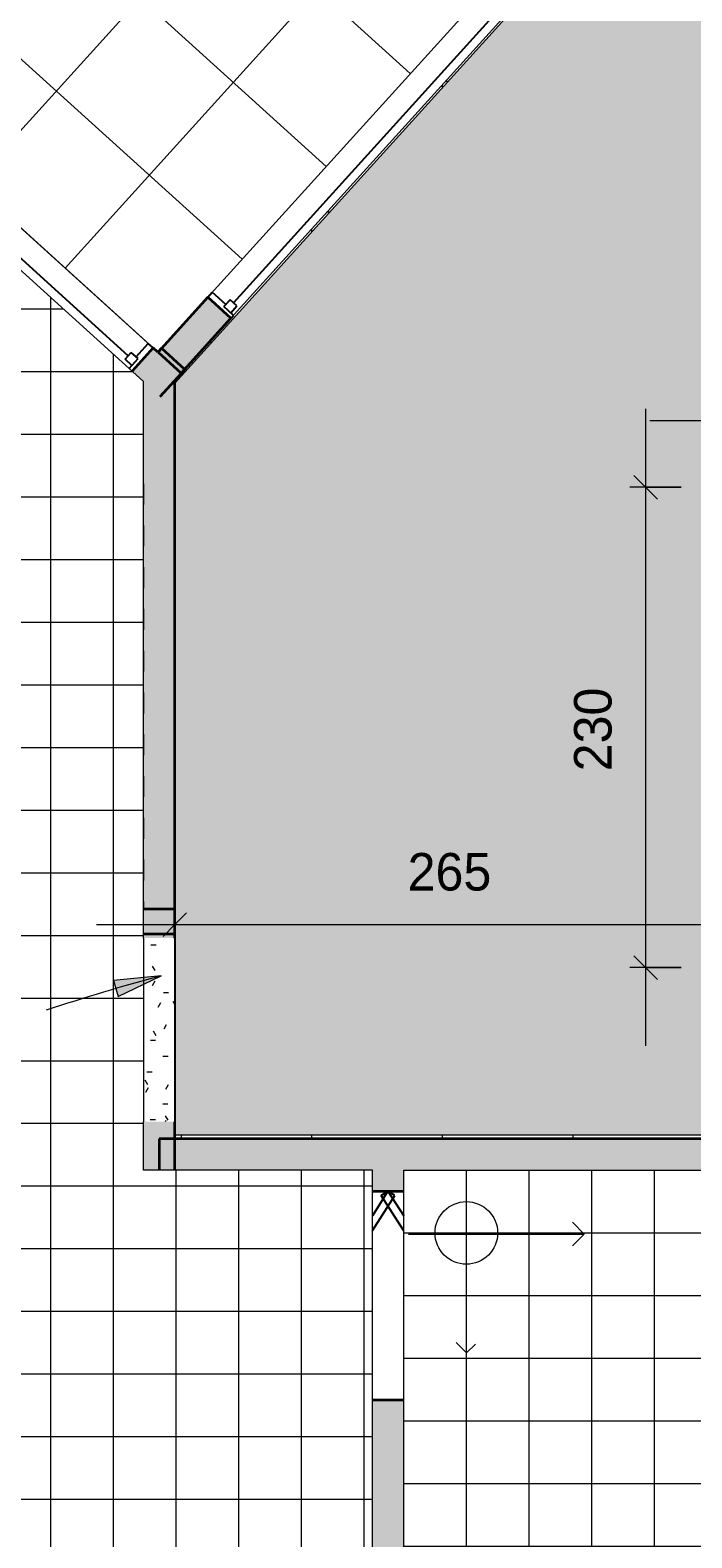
# Model space of a CAD drawing. Header units: metres. Extents: x -29 to 48, y -24 to 81.
# Tile 11 of 26: x -10.63 to -7.46, y -11.27 to -4.06. Entities that reach past the tile are written whole.
import ezdxf

# ---------------------------------------------------------------- set-up
doc = ezdxf.new("R2010")
doc.units = ezdxf.units.M
doc.linetypes.add('Projeção', pattern=[0.003968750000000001, 0.002381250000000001, -0.0015875])
for name, color, linetype, lineweight in [('A-ANNO-DIMS', 211, 'Continuous', 9), ('A-ANNO-DIMS-75', 211, 'Continuous', 9), ('A-DETL', 90, 'Continuous', 18), ('A-DETL-GENF', 92, 'Continuous', 18), ('A-DOOR', 31, 'Continuous', 18), ('A-FLOR-OVHD', 1, 'Projeção', 18), ('A-FLOR-PATT', 8, 'Continuous', 18), ('A-GLAZ', 151, 'Continuous', 18), ('A-WALL', 113, 'Continuous', 18), ('A-WALL-PATT', 111, 'Continuous', 35), ('G-ANNO-TEXT', 231, 'Continuous', 9)]:
    doc.layers.add(name, color=color, linetype=linetype, lineweight=lineweight)
doc.styles.add('Century Gothic_4', font='GOTHIC.TTF', dxfattribs={"height": 0.1796389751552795})
doc.dimstyles.new('_Cotas_detalhamento_2_5_mm', dxfattribs={"dimscale": 0.3048, "dimtxt": 0.1875, "dimasz": 0.3690944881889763, "dimexe": 0.2460629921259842, "dimexo": 0.7381889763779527, "dimgap": 0.3690944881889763, "dimtad": 1, "dimdec": 0, "dimlfac": 100, "dimzin": 0, "dimdsep": 46, "dimtxsty": 'Century Gothic_4', "dimblk1": 'OBLIQUE', "dimblk2": 'OBLIQUE', "dimsah": 1, "dimcen": 0.09, "dimdle": 1.230314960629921, "dimazin": 0, "dimtfac": 1, "dimtdec": 4, "dimtix": 1, "dimtmove": 0, "dimatfit": 3, "dimfxl": 1, "dimtvp": 1, "dimtolj": 1, "dimtzin": 0, "dimarcsym": 2})
doc.dimstyles.new('_Cotas_detalhamento_2_5_mm_1', dxfattribs={"dimscale": 0.3048, "dimtxt": 0.1875, "dimasz": 0.3690944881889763, "dimexe": 0.2460629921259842, "dimexo": 0.7381889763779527, "dimgap": 0.3690944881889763, "dimtad": 1, "dimdec": 0, "dimlfac": 100, "dimzin": 0, "dimdsep": 46, "dimtxsty": 'Century Gothic_4', "dimblk1": 'OBLIQUE', "dimblk2": 'OBLIQUE', "dimsah": 1, "dimcen": 0.09, "dimdle": 1.230314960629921, "dimazin": 0, "dimtfac": 1, "dimtdec": 4, "dimtix": 1, "dimtmove": 2, "dimatfit": 3, "dimfxl": 1, "dimtvp": 1, "dimtolj": 1, "dimtzin": 0, "dimarcsym": 2})

# ---------------------------------------------------------------- blocks, each defined once
blk = doc.blocks.new('M_Fixado - 3_10x2_70 _1_10-2053070-PAGINAÇÃO DE PISO _Compreende trechos 2 e 3_')
at = {"layer": 'A-GLAZ', "lineweight": 25}
for p, q in [((-1.550000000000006, 0.08800000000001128), (-1.531000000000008, 0.08800000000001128)), ((-1.531000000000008, 0.08800000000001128), (-1.531000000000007, 0.02499999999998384)), ((1.530999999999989, 0.08800000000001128), (1.530999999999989, 0.02499999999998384)), ((1.548878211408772, 0.08800000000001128), (1.530999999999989, 0.08800000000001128)), ((-1.531000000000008, 0.06900000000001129), (-1.487000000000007, 0.06900000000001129)), ((-1.531000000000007, 0.02499999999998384), (-1.487000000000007, 0.02499999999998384)), ((-1.518000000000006, 0.02499999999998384), (-1.518000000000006, -0.06199999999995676)), ((-1.487000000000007, 0.06900000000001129), (-1.487000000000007, 0.02499999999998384)), ((-1.487000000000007, 0.04700000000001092), (1.486999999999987, 0.04700000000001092)), ((1.486999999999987, 0.06900000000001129), (1.486999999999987, 0.02499999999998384)), ((1.530999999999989, 0.06900000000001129), (1.486999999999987, 0.06900000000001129)), ((1.486999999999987, 0.02499999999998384), (1.530999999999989, 0.02499999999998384)), ((1.517999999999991, 0.02499999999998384), (1.517999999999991, -0.0619999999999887)), ((-1.550000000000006, -0.06199999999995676), (-1.518000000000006, -0.06199999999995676)), ((1.549999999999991, -0.06199999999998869), (1.517999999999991, -0.06199999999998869))]:
    blk.add_line(p, q, dxfattribs=at)
blk = doc.blocks.new('M_Fixado - 1_50x2_70 _1_10-2053527-PAGINAÇÃO DE PISO _Compreende trechos 2 e 3_')
at = {"layer": 'A-GLAZ', "lineweight": 25}
for p, q in [((-0.7310000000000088, 0.08800000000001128), (-0.7310000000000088, 0.02499999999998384)), ((0.7309999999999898, 0.08800000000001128), (0.7309999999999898, 0.02499999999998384)), ((-0.7310000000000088, 0.06900000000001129), (-0.6870000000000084, 0.06900000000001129)), ((-0.7310000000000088, 0.02499999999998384), (-0.6870000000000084, 0.02499999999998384)), ((-0.718000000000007, 0.02499999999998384), (-0.718000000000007, -0.06199999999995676)), ((-0.6870000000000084, 0.06900000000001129), (-0.6870000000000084, 0.02499999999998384)), ((-0.6870000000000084, 0.04700000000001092), (0.6869999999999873, 0.04700000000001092)), ((0.6869999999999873, 0.06900000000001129), (0.6869999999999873, 0.02499999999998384)), ((0.7309999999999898, 0.06900000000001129), (0.6869999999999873, 0.06900000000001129)), ((0.6869999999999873, 0.02499999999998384), (0.7309999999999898, 0.02499999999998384)), ((0.7179999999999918, 0.02499999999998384), (0.7179999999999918, -0.0619999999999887)), ((-0.7500000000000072, -0.06199999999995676), (-0.718000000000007, -0.06199999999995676)), ((0.7499999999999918, -0.06199999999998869), (0.7179999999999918, -0.06199999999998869))]:
    blk.add_line(p, q, dxfattribs=at)
blk = doc.blocks.new('M_Bifold-2 Panel - Cópia - 0915 x 2134mm-2540651-PAGINAÇÃO DE PISO _Compreende trechos 2 e 3_')
at = {"layer": 'A-DOOR', "lineweight": 25}
for p, q in [((0.310866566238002, 0.07500000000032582), (0.4795514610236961, -0.03212338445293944)), ((0.499976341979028, 3.923729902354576e-05), (0.3819372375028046, 0.07500000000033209)), ((0.3107429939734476, -0.07499999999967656), (0.4795514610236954, 0.03220185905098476)), ((0.499976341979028, 3.923729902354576e-05), (0.3818136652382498, -0.07499999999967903)), ((0.4795514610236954, 0.03220185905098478), (0.499976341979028, 3.923729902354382e-05)), ((0.4795514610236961, -0.03212338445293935), (0.499976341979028, 3.923729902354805e-05))]:
    blk.add_line(p, q, dxfattribs=at)
blk = doc.blocks.new('DIMBLOCK1-PAGINAÇÃO DE PISO _Compreende trechos 2 e 3_')
at = {"layer": 'A-ANNO-DIMS-75'}
for p, q in [((-9.93291987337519, -8.4837220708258), (-9.93291987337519, -8.263271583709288)), ((-7.284282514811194, -8.4837220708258), (-7.284282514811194, -8.263271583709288)), ((-10.30791987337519, -8.338271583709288), (-7.284282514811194, -8.338271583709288)), ((-9.93291987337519, -8.338271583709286), (-9.93291987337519, -8.4837220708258)), ((-7.284282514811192, -8.338271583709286), (-7.284282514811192, -8.4837220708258))]:
    blk.add_line(p, q, dxfattribs=at)
at = {"layer": 'A-ANNO-DIMS-75', "lineweight": 18}
for p, q in [((-9.93291987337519, -8.338271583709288), (-9.87666987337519, -8.282021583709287)), ((-7.284282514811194, -8.338271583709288), (-7.228032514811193, -8.282021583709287)), ((-9.93291987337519, -8.338271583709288), (-9.98916987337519, -8.394521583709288)), ((-7.284282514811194, -8.338271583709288), (-7.340532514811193, -8.394521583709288))]:
    blk.add_line(p, q, dxfattribs=at)
at = {"layer": 'A-ANNO-DIMS-75', "color": 0, "insert": (-8.818422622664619, -7.995537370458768), "char_height": 0.1796389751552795, "width": 0.5035714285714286, "attachment_point": 1, "line_spacing_factor": 0.9841166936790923, "style": 'Century Gothic_4'}
blk.add_mtext('265', dxfattribs=at)
blk = doc.blocks.new('_Oblique')
at = {"color": 0, "linetype": 'ByBlock', "lineweight": -2}
blk.add_line((-0.5, -0.5), (0.5, 0.5), dxfattribs=at)
blk = doc.blocks.new('DIMBLOCK20-PAGINAÇÃO DE PISO _Compreende trechos 2 e 3_')
at = {"layer": 'A-ANNO-DIMS-75'}
for p, q in [((-7.678971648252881, -5.869445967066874), (-7.678971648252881, -8.919445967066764)), ((-7.509282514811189, -6.244445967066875), (-7.753971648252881, -6.244445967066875)), ((-7.67897164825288, -6.244445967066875), (-7.509282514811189, -6.244445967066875)), ((-7.509282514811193, -8.544445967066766), (-7.753971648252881, -8.544445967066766)), ((-7.67897164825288, -8.544445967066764), (-7.509282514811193, -8.544445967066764))]:
    blk.add_line(p, q, dxfattribs=at)
at = {"layer": 'A-ANNO-DIMS-75', "lineweight": 18}
for p, q in [((-7.678971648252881, -6.244445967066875), (-7.735221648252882, -6.188195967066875)), ((-7.678971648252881, -6.244445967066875), (-7.622721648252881, -6.300695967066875)), ((-7.678971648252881, -8.544445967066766), (-7.735221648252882, -8.488195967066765)), ((-7.678971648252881, -8.544445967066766), (-7.622721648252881, -8.600695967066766))]:
    blk.add_line(p, q, dxfattribs=at)
at = {"layer": 'A-ANNO-DIMS-75', "color": 0, "insert": (-8.021705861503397, -7.604267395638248), "char_height": 0.1796389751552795, "width": 0.5035714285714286, "attachment_point": 1, "rotation": 90, "line_spacing_factor": 0.9841166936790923, "style": 'Century Gothic_4'}
blk.add_mtext('230', dxfattribs=at)
blk = doc.blocks.new('DIMBLOCK21-PAGINAÇÃO DE PISO _Compreende trechos 2 e 3_')
at = {"layer": 'A-ANNO-DIMS-75'}
for p, q in [((-7.284282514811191, -6.019445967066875), (-7.284282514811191, -5.849892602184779)), ((3.212997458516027, -6.019445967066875), (3.212997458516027, -5.849892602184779)), ((-7.65928251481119, -5.924892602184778), (3.587997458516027, -5.924892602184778)), ((-7.28428251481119, -5.924892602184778), (-7.28428251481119, -6.019445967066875)), ((3.212997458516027, -5.924892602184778), (3.212997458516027, -6.019445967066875))]:
    blk.add_line(p, q, dxfattribs=at)
at = {"layer": 'A-ANNO-DIMS-75', "lineweight": 18}
for p, q in [((-7.284282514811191, -5.924892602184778), (-7.228032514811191, -5.868642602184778)), ((3.212997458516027, -5.924892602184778), (3.269247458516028, -5.868642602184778)), ((-7.284282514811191, -5.924892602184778), (-7.340532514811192, -5.981142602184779)), ((3.212997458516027, -5.924892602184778), (3.156747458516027, -5.981142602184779))]:
    blk.add_line(p, q, dxfattribs=at)
at = {"layer": 'A-ANNO-DIMS-75', "color": 0, "insert": (-1.99960901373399, -5.582158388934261), "char_height": 0.1796389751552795, "width": 0.6714285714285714, "attachment_point": 1, "line_spacing_factor": 0.9841166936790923, "style": 'Century Gothic_4'}
blk.add_mtext('1050', dxfattribs=at)

msp = doc.modelspace()

# ---------------------------------------------------------------- hatches: boundary and pattern name
at = {"layer": 'A-DETL-GENF'}
h = msp.add_hatch(dxfattribs=at)
h.set_pattern_fill('FP_16', color=8, style=0, pattern_type=2)
h.set_pattern_definition([(0, (0.873, -0.59), (0, 0.3), []), (90, (0.873, -0.59), (-0.3, 1.83697019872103e-17), [])])
h.paths.add_polyline_path([(-17.7272739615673, -13.7895871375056), (-17.7272739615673, -12.46458713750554), (-15.50227396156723, -12.46458713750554), (-15.50227396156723, -12.41458713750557), (-15.20227396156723, -12.41458713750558), (-15.20227396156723, -12.56458713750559), (-11.22727396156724, -12.56458713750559), (-11.22727396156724, -12.41458713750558), (-10.82727396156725, -12.41458713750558), (-10.82727396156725, -12.51458713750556), (-8.987273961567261, -12.51458713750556), (-8.987273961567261, -9.514587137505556), (-10.08291987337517, -9.514587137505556), (-10.08291987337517, -5.737023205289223), (-12.34501250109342, -3.688758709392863), (-16.22727396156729, -3.688758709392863), (-16.22727396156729, -2.424669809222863), (-19.37727396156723, -2.424669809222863), (-19.37727396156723, 0.7253301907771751), (-23.96227396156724, 0.7253301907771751), (-23.96227396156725, -0.6746698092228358), (-23.37727396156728, -0.6746698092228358), (-23.3772739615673, -0.5046698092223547), (-23.0772739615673, -0.5046698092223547), (-23.0772739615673, -0.664587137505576), (-20.71727396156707, -0.664587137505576), (-20.71727396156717, -4.764587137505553), (-26.36227396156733, -4.764587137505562), (-26.36227396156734, -5.989628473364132), (-19.07727396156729, -5.989628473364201), (-19.0772739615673, -12.78958713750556), (-19.22727396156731, -12.78958713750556), (-19.2272739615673, -13.7895871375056), (-17.87727396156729, -13.7895871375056)], flags=0)
h.paths.add_polyline_path([(-14.27727396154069, -12.48958713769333), (-14.27727396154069, -12.33958713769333), (-14.12727396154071, -12.33958713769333), (-14.12727396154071, -12.48958713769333)], flags=0)
h.paths.add_polyline_path([(-15.79052592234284, -11.4646698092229), (-17.87727396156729, -11.46458713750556), (-17.87727396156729, -4.784669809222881), (-17.72727396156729, -4.784669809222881), (-17.72705350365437, -11.3146698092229), (-15.0272739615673, -11.3146698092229), (-15.02727396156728, -11.4646698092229), (-15.50227396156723, -11.4646698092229)], flags=0)
h.paths.add_polyline_path([(-12.36753458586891, -11.46458713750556), (-14.0272739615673, -11.46458713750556), (-14.0272739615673, -11.31458713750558), (-11.27727396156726, -11.31458713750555), (-11.27727396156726, -11.46458713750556), (-12.27727396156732, -11.46458713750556)], flags=0)
h.paths.add_polyline_path([(-12.77078024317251, -10.2159321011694), (-12.77078024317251, -9.98339019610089), (-12.54376773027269, -9.98339019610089), (-12.54376773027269, -10.2159321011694)], flags=0)
h.paths.add_polyline_path([(-15.79060765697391, -10.16581484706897), (-15.79060765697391, -9.933272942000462), (-15.56359514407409, -9.933272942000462), (-15.56359514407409, -10.16581484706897)], flags=0)
h.paths.add_polyline_path([(-17.14060765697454, -10.16581484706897), (-17.14060765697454, -9.933272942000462), (-16.91359514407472, -9.933272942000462), (-16.91359514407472, -10.16581484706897)], flags=0)
h.paths.add_polyline_path([(-16.31426770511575, -8.686358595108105), (-16.54128021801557, -8.686358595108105), (-16.54128021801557, -8.453816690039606), (-16.31426770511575, -8.453816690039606)], flags=0)
h.paths.add_polyline_path([(-14.55247287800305, -8.209482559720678), (-14.55247287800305, -8.089626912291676), (-14.66845350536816, -8.089626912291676), (-14.66453729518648, -8.059203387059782), (-14.65304399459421, -8.0307634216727), (-14.6347229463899, -8.00616125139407), (-14.61076865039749, -7.987000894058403), (-14.58274288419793, -7.974531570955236), (-14.55247287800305, -7.969566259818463), (-14.55247287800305, -8.089547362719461), (-14.4320630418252, -8.089626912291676), (-14.43511258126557, -8.11628687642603), (-14.4440473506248, -8.141674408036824), (-14.45840979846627, -8.164435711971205), (-14.4774790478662, -8.183428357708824), (-14.50029797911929, -8.197699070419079), (-14.52572126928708, -8.206531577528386)], flags=0)
h.paths.add_polyline_path([(-15.82861345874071, -8.10096140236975), (-15.82861345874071, -7.150961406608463), (-15.60861344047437, -7.150961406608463), (-15.60861344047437, -8.10096140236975)], flags=0)
h.paths.add_polyline_path([(-11.57305653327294, -7.609527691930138), (-11.72858553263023, -7.453929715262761), (-11.05668517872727, -6.782327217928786), (-10.90115617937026, -6.93792519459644), (-11.2772739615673, -7.313876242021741)], flags=0)
h.paths.add_polyline_path([(-15.60861344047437, -5.700961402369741), (-15.82861345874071, -5.700961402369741), (-15.82861345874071, -4.750961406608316), (-15.60861344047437, -4.750961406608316)], flags=0)
h.paths.add_polyline_path([(-13.63760105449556, -5.544851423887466), (-13.7931990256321, -5.38932241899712), (-13.12159650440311, -4.71742208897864), (-12.96599853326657, -4.872951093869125), (-13.12159650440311, -5.028618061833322)], flags=0)
h.paths.add_polyline_path([(-21.02468089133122, -5.509482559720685), (-21.02468089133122, -5.389626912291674), (-21.14066151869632, -5.389626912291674), (-21.13674530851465, -5.359203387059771), (-21.12525200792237, -5.330763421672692), (-21.10693095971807, -5.306161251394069), (-21.08297666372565, -5.287000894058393), (-21.05495089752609, -5.274531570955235), (-21.02468089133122, -5.269566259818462), (-21.02468089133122, -5.389547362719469), (-20.90426195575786, -5.389547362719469), (-20.90732059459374, -5.416286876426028), (-20.91625536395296, -5.441674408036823), (-20.93061781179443, -5.464435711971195), (-20.94968706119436, -5.483428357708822), (-20.97250599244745, -5.497699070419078), (-20.99792928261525, -5.506531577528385)], flags=0)
h.paths.add_polyline_path([(-19.5272739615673, -4.939587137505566), (-19.5272739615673, -4.564587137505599), (-19.2272739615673, -4.564587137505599), (-19.2272739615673, -4.939587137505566)], flags=0)
h.paths.add_polyline_path([(-23.78727396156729, 0.5103512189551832), (-23.93727396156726, 0.5103512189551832), (-23.93727396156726, 0.6603512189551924), (-23.78727396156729, 0.6603512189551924), (-23.78727396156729, 0.6503731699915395)], flags=0)
h = msp.add_hatch(color=254, dxfattribs=at)
h.paths.add_polyline_path([(-0.7272739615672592, -12.51458713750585), (3.847726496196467, -12.51458713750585), (3.847726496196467, -2.424589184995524), (-4.078267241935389, -2.424589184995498), (-4.903472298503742, -3.335941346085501), (-4.918371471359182, -3.322452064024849), (-4.919105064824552, -3.32326224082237), (-6.468778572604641, -1.920232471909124), (-9.931239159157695, -5.744587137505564), (-9.931239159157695, -9.344587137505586), (-3.187273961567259, -9.344587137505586), (-3.187273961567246, -12.51458713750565), (-2.002273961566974, -12.51458713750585)], flags=0)
h.paths.add_polyline_path([(-0.5772739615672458, -9.914587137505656), (-0.7272739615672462, -9.914587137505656), (-0.7272739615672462, -9.71458713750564), (-0.5772739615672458, -9.71458713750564)], flags=0)
h.paths.add_polyline_path([(-3.810056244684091, -8.54444596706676), (-7.2842825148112, -8.54444596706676), (-7.2842825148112, -6.244445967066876), (3.222726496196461, -6.244445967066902), (3.222726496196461, -8.54444596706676), (-3.549291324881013, -8.54444596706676)], flags=0)
h.paths.add_polyline_path([(-5.834282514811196, -7.881117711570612), (-2.984282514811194, -7.881117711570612), (-2.984282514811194, -6.881117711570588), (-5.834282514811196, -6.881117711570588), (-5.834282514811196, -7.576183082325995)], flags=0)
h.paths.add_polyline_path([(-1.286272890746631, -4.864752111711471), (-1.286272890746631, -4.384752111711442), (-0.8062728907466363, -4.384752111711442), (-0.8062728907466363, -4.864752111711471)], flags=0)
h = msp.add_hatch(dxfattribs=at)
h.set_pattern_fill('FP_29', color=8, style=0, pattern_type=2)
h.set_pattern_definition([(0, (-0.8, 0), (0.305, 0.076), [0.025, -0.203, 0.025, -0.203, -1.219]), (0, (-0.8, 0), (0.305, 0.076), [-0.457, 0.025, -0.4320000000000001, 0.025, -0.203, -0.5329999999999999]), (0, (-0.8, 0), (0.305, 0.076), [-1.143, 0.025, -0.127, 0.025, -0.356]), (120, (-0.6859999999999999, 0.038), (-0.2183179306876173, 0.2261377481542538), [0.025, -0.203, 0.025, -0.203, -1.219]), (120, (-0.6859999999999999, 0.038), (-0.2183179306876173, 0.2261377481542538), [-0.457, 0.025, -0.432, 0.025, -0.203, -0.5329999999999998]), (120, (-0.6859999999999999, 0.038), (-0.2183179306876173, 0.2261377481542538), [-1.143, 0.025, -0.127, 0.025, -0.356]), (240, (-0.648, 0.191), (-0.0866820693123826, -0.3021377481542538), [0.025, -0.203, 0.025, -0.203, -1.219]), (240, (-0.648, 0.191), (-0.0866820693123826, -0.3021377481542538), [-0.457, 0.025, -0.4320000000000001, 0.025, -0.203, -0.5329999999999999]), (240, (-0.648, 0.191), (-0.0866820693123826, -0.3021377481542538), [-1.143, 0.025, -0.127, 0.025, -0.356])])
h.paths.add_polyline_path([(-10.00791987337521, -9.282587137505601), (-9.932919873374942, -9.282587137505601), (-9.932919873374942, -8.403042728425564), (-10.08291987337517, -8.403042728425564), (-10.08291987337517, -9.282587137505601)], flags=0)
h = msp.add_hatch(dxfattribs=at)
h.set_pattern_fill('FP_27', color=8, style=0, pattern_type=2)
h.set_pattern_definition([(0, (-0.137, 0.385), (0, 0.3), []), (90, (-0.137, 0.385), (-0.3, 1.83697019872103e-17), [])])
h.paths.add_polyline_path([(-3.810056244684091, -12.51458713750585), (-3.337273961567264, -12.51458713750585), (-3.337273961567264, -9.514587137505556), (-8.837273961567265, -9.514587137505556), (-8.837273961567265, -12.51458713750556), (-4.360755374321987, -12.51458713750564)], flags=0)
h.paths.add_polyline_path([(-4.935740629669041, -12.27375725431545), (-5.160740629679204, -12.27375725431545), (-5.160750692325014, -11.36875362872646), (-4.360755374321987, -11.36874723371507), (-4.360755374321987, -11.59374723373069), (-4.935749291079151, -11.59375642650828), (-4.935741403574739, -12.21299849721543)], flags=0)
h.paths.add_polyline_path([(-6.082477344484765, -11.66167853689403), (-6.082477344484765, -11.54182288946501), (-6.198457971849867, -11.54182288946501), (-6.194541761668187, -11.51139936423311), (-6.183048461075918, -11.48295939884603), (-6.164727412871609, -11.4583572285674), (-6.140773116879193, -11.43919687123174), (-6.112747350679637, -11.42672754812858), (-6.082477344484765, -11.4217622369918), (-6.082477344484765, -11.54174333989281), (-5.962067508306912, -11.54182288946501), (-5.965117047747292, -11.56848285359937), (-5.974051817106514, -11.59387038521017), (-5.988414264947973, -11.61663168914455), (-6.00748351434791, -11.63562433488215), (-6.030302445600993, -11.64989504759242), (-6.055725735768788, -11.65872755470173)], flags=0)
at = {"layer": 'A-FLOR-PATT'}
h = msp.add_hatch(dxfattribs=at)
h.set_pattern_fill('FP_1', color=256, style=0, pattern_type=2)
h.set_pattern_definition([(270, (0.723, 8.2), (0.625, 3.827021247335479e-17), []), (0, (0.723, 8.2), (0, 0.625), [])])
h.paths.add_polyline_path([(4.572726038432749, -12.51458713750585), (22.69272603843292, -12.51458713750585), (22.69272603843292, -4.664537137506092), (22.7127260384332, -4.664537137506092), (22.7127260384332, -2.829387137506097), (22.69272603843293, -2.829387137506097), (22.69272603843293, 1.26541286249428), (-1.317273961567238, 1.26541286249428), (-1.317273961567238, 1.535412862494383), (-1.547126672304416, 1.53541286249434), (-2.126032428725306, 2.067891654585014), (-2.483976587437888, 1.678738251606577), (-2.520776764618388, 1.712587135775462), (-2.486927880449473, 1.74938731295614), (-2.504959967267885, 1.765973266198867), (-2.214713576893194, 2.081526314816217), (-2.196313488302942, 2.065340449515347), (-2.162832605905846, 2.101740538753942), (-2.231055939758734, 2.164492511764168), (-2.129509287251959, 2.274893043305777), (-1.488632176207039, 1.68541286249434), (-1.297273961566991, 1.68541286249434), (-1.297273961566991, 5.185412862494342), (-1.6772739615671, 5.185412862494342), (-1.6772739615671, 5.285410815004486), (-4.477273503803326, 5.285410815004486), (-4.477273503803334, 5.115410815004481), (-5.077273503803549, 5.115410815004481), (-5.07727350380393, 4.850172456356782), (-4.858214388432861, 4.655223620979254), (-4.971230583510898, 4.528230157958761), (-5.035820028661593, 4.585710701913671), (-5.055764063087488, 4.563300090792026), (-5.037462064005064, 4.547012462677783), (-5.293240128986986, 4.25960106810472), (-5.31191563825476, 4.275468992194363), (-5.344782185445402, 4.238537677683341), (-5.382133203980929, 4.271777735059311), (-5.073171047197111, 4.618950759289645), (-5.497273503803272, 4.996375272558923), (-5.497273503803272, 29.08541081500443), (-11.40727396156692, 29.08541081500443), (-11.40727396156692, 29.06541081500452), (-19.27727350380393, 29.06541081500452), (-19.2772735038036, 10.07541081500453), (-9.277273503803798, 10.0754108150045), (-9.277273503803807, 2.963642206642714), (-9.071363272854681, 3.190486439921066), (-6.422851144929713, 3.190486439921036), (-6.316785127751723, 3.29655245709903), (-6.281459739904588, 3.261227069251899), (-5.960169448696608, 3.622252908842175), (-5.922818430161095, 3.589012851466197), (-5.95605848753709, 3.551661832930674), (-5.937756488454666, 3.535374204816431), (-6.193534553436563, 3.247962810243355), (-6.212210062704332, 3.263830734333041), (-6.245076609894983, 3.226899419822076), (-6.263752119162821, 3.243519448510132), (-6.210719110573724, 3.190486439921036), (-6.360719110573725, 3.040486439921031), (-6.530424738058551, 3.040486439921), (-6.488091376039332, 2.998153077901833), (-6.485262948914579, 3.000981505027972), (-6.476101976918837, 3.000305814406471), (-6.431522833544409, 2.95572667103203), (-6.43859390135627, 2.948655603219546), (-6.422851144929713, 2.931871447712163), (-6.500112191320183, 2.854610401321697), (-5.916749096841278, 2.271247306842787), (-5.945033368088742, 2.242963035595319), (-6.544659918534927, 2.842589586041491), (-6.5517309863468, 2.835518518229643), (-6.596985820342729, 2.880773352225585), (-6.596985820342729, 2.889258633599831), (-6.594157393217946, 2.892087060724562), (-6.622851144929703, 2.920780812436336), (-6.622851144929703, 2.865486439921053), (-7.02285114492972, 2.865486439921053), (-7.02285114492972, 3.040486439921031), (-9.004829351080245, 3.040486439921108), (-10.06218812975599, 1.872733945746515), (-9.876865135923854, 1.704947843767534), (-9.876791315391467, 1.705004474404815), (-4.7618204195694, -2.926078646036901), (-3.860939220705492, -1.931150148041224), (-3.860939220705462, 0.1054410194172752), (-4.262805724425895, 0.1054410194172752), (-4.262805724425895, 0.5054410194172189), (-4.221653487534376, 0.5054410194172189), (-4.256462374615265, 0.5402499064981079), (-4.2493913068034, 0.5473209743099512), (-4.849017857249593, 1.146947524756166), (-4.820733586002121, 1.175231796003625), (-4.237370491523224, 0.5918687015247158), (-4.159588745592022, 0.669650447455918), (-4.143325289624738, 0.6533869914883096), (-4.136254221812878, 0.6604580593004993), (-4.09099938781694, 0.6152032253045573), (-4.09099938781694, 0.6067179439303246), (-4.093827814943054, 0.6038895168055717), (-3.995379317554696, 0.5054410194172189), (-3.860939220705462, 0.5054410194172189), (-3.860939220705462, 0.3554410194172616), (-3.56154439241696, 0.65483584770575), (-3.526204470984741, 0.6194959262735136), (-3.493062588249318, 0.6555274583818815), (-3.511094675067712, 0.6721134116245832), (-3.220848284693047, 0.9876664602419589), (-3.202448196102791, 0.9714805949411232), (-3.168967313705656, 1.007880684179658), (-3.132167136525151, 0.9740318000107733), (-3.490111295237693, 0.5848783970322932), (-3.508511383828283, 0.6018028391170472), (-3.455478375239, 0.5487698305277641), (-3.710939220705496, 0.2933089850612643), (-3.710939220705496, -1.988970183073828), (-4.918371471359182, -3.322452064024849), (-4.903472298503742, -3.335941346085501), (-4.078267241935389, -2.424589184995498), (3.847726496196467, -2.424589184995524), (3.847726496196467, -12.51458713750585), (4.422726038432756, -12.51458713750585)], flags=0)
h.paths.add_polyline_path([(-8.837273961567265, -9.364587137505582), (-3.187273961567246, -9.364587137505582), (-3.187273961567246, -9.344587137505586), (-9.931239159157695, -9.344587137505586), (-9.931239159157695, -5.744587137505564), (-6.468778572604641, -1.920232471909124), (-6.476101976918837, -1.914119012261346), (-9.932919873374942, -5.732241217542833), (-9.932919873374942, -9.364587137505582), (-8.987273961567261, -9.364587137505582)], flags=0)
h.paths.add_polyline_path([(3.222726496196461, -8.54444596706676), (3.222726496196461, -6.244445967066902), (3.21299745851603, -6.244445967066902), (3.21299745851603, -8.54444596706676)], flags=0)
h.paths.add_polyline_path([(-16.07727396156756, -3.538758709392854), (-16.05727396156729, -3.538758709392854), (-16.05727396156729, 3.225330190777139), (-16.07727396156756, 3.225330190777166), (-16.07727396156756, -2.424669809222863)], flags=0)
h.paths.add_polyline_path([(-12.39893789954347, -3.538758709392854), (-12.39887401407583, -3.538696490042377), (-12.39894234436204, -3.538758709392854)], flags=0)
h.paths.add_polyline_path([(-6.587149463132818, -1.813280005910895), (-6.587041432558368, -1.813160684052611), (-7.88433252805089, -0.6386306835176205), (-7.877614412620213, -0.6312111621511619), (-7.988805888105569, -0.5305311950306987), (-7.995529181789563, -0.537956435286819), (-8.588578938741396, -0.001017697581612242), (-8.58858839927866, -0.001017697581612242), (-6.587194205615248, -1.813239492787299)], flags=0)
h.paths.add_polyline_path([(-1.179306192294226, -1.545408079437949), (-1.294084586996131, -1.545408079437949), (-1.2902179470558, -1.515191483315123), (-1.278867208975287, -1.486922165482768), (-1.260763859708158, -1.462421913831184), (-1.237074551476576, -1.443269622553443), (-1.209325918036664, -1.430699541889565), (-1.179306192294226, -1.425521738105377), (-1.179306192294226, -1.515191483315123)], flags=0)
h.paths.add_polyline_path([(-1.179306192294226, -1.66529442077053), (-1.179306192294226, -1.545408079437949), (-1.05408458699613, -1.545408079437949), (-1.057261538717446, -1.572837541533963), (-1.066624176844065, -1.598814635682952), (-1.081676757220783, -1.621963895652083), (-1.101622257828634, -1.641059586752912), (-1.125404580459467, -1.655090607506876), (-1.151764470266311, -1.663314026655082)], flags=0)
h.paths.add_polyline_path([(-4.781842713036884, 1.143411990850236), (-5.948568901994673, 2.310138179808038), (-5.9202846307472, 2.338422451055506), (-4.753558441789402, 1.171696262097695)], flags=0)
h.paths.add_polyline_path([(-22.15727396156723, 4.995330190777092), (-20.29727396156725, 4.995330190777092), (-20.29727396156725, 5.075410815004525), (-28.00727396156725, 5.075410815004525), (-28.00727396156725, 5.855410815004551), (-28.37727396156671, 5.855410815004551), (-28.37727396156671, 5.835412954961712), (-28.02727396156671, 5.835410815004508), (-28.02727396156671, 4.995330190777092), (-22.3072739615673, 4.995330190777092)], flags=0)
h.paths.add_polyline_path([(-20.27727350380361, 5.835410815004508), (-19.22727396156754, 5.835410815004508), (-19.22727396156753, 5.855410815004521), (-20.29727350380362, 5.855410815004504), (-20.29727350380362, 5.845410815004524), (-20.27727350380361, 5.845410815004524)], flags=0)
h.paths.add_polyline_path([(-23.76727396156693, 29.06541081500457), (-23.76727396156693, 29.08541081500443), (-25.70727396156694, 29.08541081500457), (-25.70727396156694, 29.06541081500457), (-24.34800426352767, 29.06541081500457)], flags=0)
h.paths.add_polyline_path([(-28.37727396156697, 29.06541081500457), (-28.36727396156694, 29.06541081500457), (-28.36727396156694, 29.08541081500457), (-28.37727396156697, 29.08541081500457)], flags=0)
h = msp.add_hatch(dxfattribs=at)
h.set_pattern_fill('FP_3', color=256, style=0, pattern_type=2)
h.set_pattern_definition([(47.84, (-10.266, -0.513), (-0.4447640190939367, 0.4027219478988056), []), (137.84, (-10.266, -0.513), (-0.4027219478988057, -0.4447640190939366), [])])
h.paths.add_polyline_path([(-10.01353024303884, -5.597499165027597), (-6.587360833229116, -1.813160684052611), (-7.891464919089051, -0.6323292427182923), (-7.912647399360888, -0.6557230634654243), (-7.909329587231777, -0.6587269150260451), (-8.445159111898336, -1.250499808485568), (-8.448479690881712, -1.24749345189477), (-8.48875173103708, -1.291969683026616), (-8.481694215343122, -1.29836001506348), (-8.99180604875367, -1.861730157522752), (-9.91844531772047, -1.022778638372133), (-12.23740014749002, -3.583844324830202), (-10.03399670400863, -5.57896733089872)], flags=0)
h.paths.add_polyline_path([(-10.71782001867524, -3.947172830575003), (-10.71782001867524, -3.827317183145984), (-10.83380064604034, -3.827317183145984), (-10.82988443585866, -3.79689365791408), (-10.81839113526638, -3.768453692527), (-10.80007008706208, -3.743851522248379), (-10.77611579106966, -3.724691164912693), (-10.74809002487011, -3.712221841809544), (-10.71782001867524, -3.707256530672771), (-10.71782001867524, -3.827237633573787), (-10.59740108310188, -3.827237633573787), (-10.60045972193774, -3.853977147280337), (-10.60939449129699, -3.879364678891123), (-10.62375693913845, -3.902125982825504), (-10.64282618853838, -3.92111862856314), (-10.66564511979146, -3.935389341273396), (-10.69106840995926, -3.944221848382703)], flags=0)
at = {"layer": 'A-WALL-PATT', "lineweight": 18}
h = msp.add_hatch(color=7, dxfattribs=at)
h.paths.add_polyline_path([(-9.902197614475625, -5.698307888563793), (-9.664119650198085, -5.434949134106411), (-9.775118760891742, -5.334453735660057), (-10.01338861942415, -5.597627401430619), (-9.902341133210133, -5.698177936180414)], flags=0)
h.paths.add_polyline_path([(-7.583320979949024, -3.137063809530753), (-6.476101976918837, -1.9136020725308), (-6.587185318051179, -1.813319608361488), (-7.694517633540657, -3.036389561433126), (-7.583464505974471, -3.136933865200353)], flags=0)
for points in [[(-10.00301972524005, -5.809370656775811), (-9.902476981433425, -5.698054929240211), (-10.03665322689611, -5.576697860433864), (-10.13726607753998, -5.687814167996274), (-10.08291987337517, -5.737023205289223)], [(-10.00791987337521, -8.403042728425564), (-9.932919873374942, -8.403042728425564), (-9.932919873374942, -5.732241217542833), (-10.00301972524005, -5.809370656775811), (-10.08291987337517, -5.737023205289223), (-10.08291987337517, -8.403042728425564)], [(-10.08291987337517, -9.514587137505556), (-10.00791987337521, -9.514587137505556), (-10.00791987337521, -9.364587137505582), (-9.932919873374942, -9.364587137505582), (-9.932919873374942, -9.282587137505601), (-10.08291987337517, -9.282587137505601), (-10.08291987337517, -9.364587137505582)], [(-10.00791987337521, -9.514587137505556), (-3.337273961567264, -9.514587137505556), (-3.337273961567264, -9.364587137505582), (-10.00791987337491, -9.364587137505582)]]:
    msp.add_hatch(color=7, dxfattribs=at).paths.add_polyline_path(points, flags=0)
h = msp.add_hatch(color=7, dxfattribs=at)
h.paths.add_polyline_path([(-8.987273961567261, -12.51458713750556), (-8.837273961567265, -12.51458713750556), (-8.837273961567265, -10.61458713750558), (-8.987273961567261, -10.61458713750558), (-8.987273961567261, -12.41458713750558)], flags=0)
h.paths.add_polyline_path([(-8.987273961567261, -9.614587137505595), (-8.837273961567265, -9.614587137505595), (-8.837273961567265, -9.514587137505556), (-8.987273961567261, -9.514587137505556)], flags=0)
at = {"layer": 'G-ANNO-TEXT'}
msp.add_hatch(color=50, dxfattribs=at).paths.add_polyline_path([(-9.9985007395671, -8.583089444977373), (-10.22583338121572, -8.605867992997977), (-10.20433282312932, -8.682246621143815)], flags=0)

# ---------------------------------------------------------------- linework, layer by layer
at = {"layer": 'A-DETL'}
for p, q in [((-6.468778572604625, -1.920232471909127), (-9.931239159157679, -5.744587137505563)), ((-10.08291987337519, -5.737023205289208), (-11.59682496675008, -4.366222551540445)), ((-10.08291987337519, -8.403042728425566), (-10.08291987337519, -5.737023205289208)), ((-9.931239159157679, -5.744587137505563), (-9.931239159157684, -9.344587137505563)), ((-10.08291987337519, -8.403042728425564), (-10.08291987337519, -9.282587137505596)), ((-9.932919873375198, -9.28258713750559), (-9.932919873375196, -8.380895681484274)), ((-10.08291987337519, -9.514587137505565), (-10.08291987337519, -9.282587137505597)), ((-9.931239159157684, -9.344587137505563), (-3.187273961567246, -9.344587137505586)), ((-8.987273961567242, -9.514587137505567), (-10.08291987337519, -9.514587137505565)), ((-8.987273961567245, -12.51458713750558), (-8.987273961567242, -9.514587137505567)), ((-8.535856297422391, -10.38910715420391), (-8.535856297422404, -9.549107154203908)), ((-7.972925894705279, -9.819718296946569), (-8.029494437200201, -9.763149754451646)), ((-8.814028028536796, -9.81971829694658), (-7.972925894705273, -9.819718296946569)), ((-7.972925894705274, -9.819718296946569), (-8.029494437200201, -9.876286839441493)), ((-8.535856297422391, -10.38910715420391), (-8.585697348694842, -10.33926610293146)), ((-8.535856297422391, -10.38910715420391), (-8.4934298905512, -10.34668074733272))]:
    msp.add_line(p, q, dxfattribs=at)
msp.add_circle((-8.53727396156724, -9.81458713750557), 0.1499999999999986, dxfattribs=at)
at = {"layer": 'A-FLOR-OVHD'}
for p, q in [((-10.08291987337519, -6.227023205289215), (-10.08291987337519, -8.264587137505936)), ((-9.93291987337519, -6.227023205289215), (-9.93291987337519, -8.264587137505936))]:
    msp.add_line(p, q, dxfattribs=at)
at = {"layer": 'A-WALL', "color": 7}
for p, q in [((-9.775118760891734, -5.334453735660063), (-7.694517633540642, -3.036389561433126)), ((-7.583320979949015, -3.137063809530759), (-9.66392210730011, -5.435127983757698)), ((-11.14849563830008, -4.569818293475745), (-10.03658559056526, -5.576623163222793))]:
    msp.add_line(p, q, dxfattribs=at)
at = {"layer": 'A-WALL', "lineweight": 35}
for p, q in [((-9.77511876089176, -5.33445373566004), (-10.01338861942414, -5.597627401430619)), ((-9.663922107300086, -5.435127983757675), (-9.77511876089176, -5.33445373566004)), ((-9.902197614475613, -5.698307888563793), (-9.663922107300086, -5.435127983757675)), ((-10.03658559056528, -5.576623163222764), (-10.13726607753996, -5.6878141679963)), ((-10.01353024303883, -5.597499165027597), (-10.03658559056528, -5.576623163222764)), ((-9.996750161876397, -5.57896733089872), (-10.01353024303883, -5.597499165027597)), ((-10.01338861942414, -5.597627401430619), (-9.902197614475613, -5.698307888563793)), ((-9.88555915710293, -5.679647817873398), (-9.996750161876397, -5.57896733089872)), ((-10.00301972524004, -5.809370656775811), (-9.88555915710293, -5.679647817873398)), ((-9.932919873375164, -5.732241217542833), (-10.00287186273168, -5.809504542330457)), ((-9.932919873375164, -8.403042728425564), (-9.932919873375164, -5.732241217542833)), ((-10.00287186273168, -5.809504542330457), (-10.00301972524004, -5.809370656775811)), ((-9.932919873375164, -8.264587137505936), (-10.08291987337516, -8.264587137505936)), ((-10.08291987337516, -8.382587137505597), (-9.932919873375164, -8.382587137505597)), ((-9.932919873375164, -9.514587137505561), (-9.932919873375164, -9.282587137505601)), ((-3.187273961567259, -9.364587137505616), (-10.0079198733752, -9.364587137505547)), ((-10.0079198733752, -9.364587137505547), (-10.0079198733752, -9.514587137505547)), ((-8.987273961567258, -9.614587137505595), (-8.837273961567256, -9.614587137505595)), ((-8.837273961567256, -10.61458713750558), (-8.987273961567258, -10.61458713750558))]:
    msp.add_line(p, q, dxfattribs=at)
at = {"layer": 'G-ANNO-TEXT', "color": 50}
for p, q in [((-9.9985007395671, -8.583089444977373), (-10.22583338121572, -8.605867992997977)), ((-10.20433282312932, -8.682246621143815), (-9.9985007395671, -8.583089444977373)), ((-10.22583338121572, -8.605867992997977), (-10.20433282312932, -8.682246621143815))]:
    msp.add_line(p, q, dxfattribs=at)
msp.add_arc((-7.448611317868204, -18.05649978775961), 9.810577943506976, 105.0648556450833, 108.420261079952, dxfattribs=at)

# ---------------------------------------------------------------- block references
at = {"layer": 'A-DOOR', "color": 7, "rotation": 89.99999999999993}
msp.add_blockref('M_Bifold-2 Panel - Cópia - 0915 x 2134mm-2540651-PAGINAÇÃO DE PISO _Compreende trechos 2 e 3_', (-8.912273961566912, -10.11458713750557), dxfattribs=at)
at = {"layer": 'A-GLAZ'}
for name, p, rotation in [('M_Fixado - 3_10x2_70 _1_10-2053070-PAGINAÇÃO DE PISO _Compreende trechos 2 e 3_', (-8.688856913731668, -4.227033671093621), 227.8432147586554), ('M_Fixado - 1_50x2_70 _1_10-2053527-PAGINAÇÃO DE PISO _Compreende trechos 2 e 3_', (-10.63415521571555, -5.119179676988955), 137.8399999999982)]:
    msp.add_blockref(name, p, dxfattribs=dict(at, rotation=rotation))

# ---------------------------------------------------------------- dimensions: what is measured, and where the dimension line sits
at = {"layer": 'A-ANNO-DIMS'}
dim = msp.add_linear_dim(base=(3.212997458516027, -5.924892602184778), p1=(-7.28428251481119, -6.244445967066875), p2=(3.212997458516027, -6.244445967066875), dimstyle='_Cotas_detalhamento_2_5_mm_1', override={"dimpost": '<>', "dimfxl": 10.49727997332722}, dxfattribs=at)
dim.commit()
dim.dimension.update_dxf_attribs({"geometry": 'DIMBLOCK21-PAGINAÇÃO DE PISO _Compreende trechos 2 e 3_', "text_midpoint": (-1.663894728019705, -5.701917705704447), "dimtype": 160})
dim = msp.add_linear_dim(base=(-7.67897164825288, -8.544445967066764), p1=(-7.284282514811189, -6.244445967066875), p2=(-7.284282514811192, -8.544445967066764), angle=89.99999999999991, dimstyle='_Cotas_detalhamento_2_5_mm', override={"dimpost": '<>', "dimfxl": 2.299999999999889}, dxfattribs=at)
dim.commit()
dim.dimension.update_dxf_attribs({"geometry": 'DIMBLOCK20-PAGINAÇÃO DE PISO _Compreende trechos 2 e 3_', "text_midpoint": (-7.885809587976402, -7.394445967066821)})
dim = msp.add_linear_dim(base=(-7.284282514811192, -8.338271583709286), p1=(-9.93291987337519, -8.2587220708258), p2=(-7.284282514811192, -8.258722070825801), dimstyle='_Cotas_detalhamento_2_5_mm', override={"dimpost": '<>', "dimfxl": 2.648637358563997}, dxfattribs=at)
dim.commit()
dim.dimension.update_dxf_attribs({"geometry": 'DIMBLOCK1-PAGINAÇÃO DE PISO _Compreende trechos 2 e 3_', "text_midpoint": (-8.60860119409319, -8.131433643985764)})

doc.saveas('drawing.dxf')
